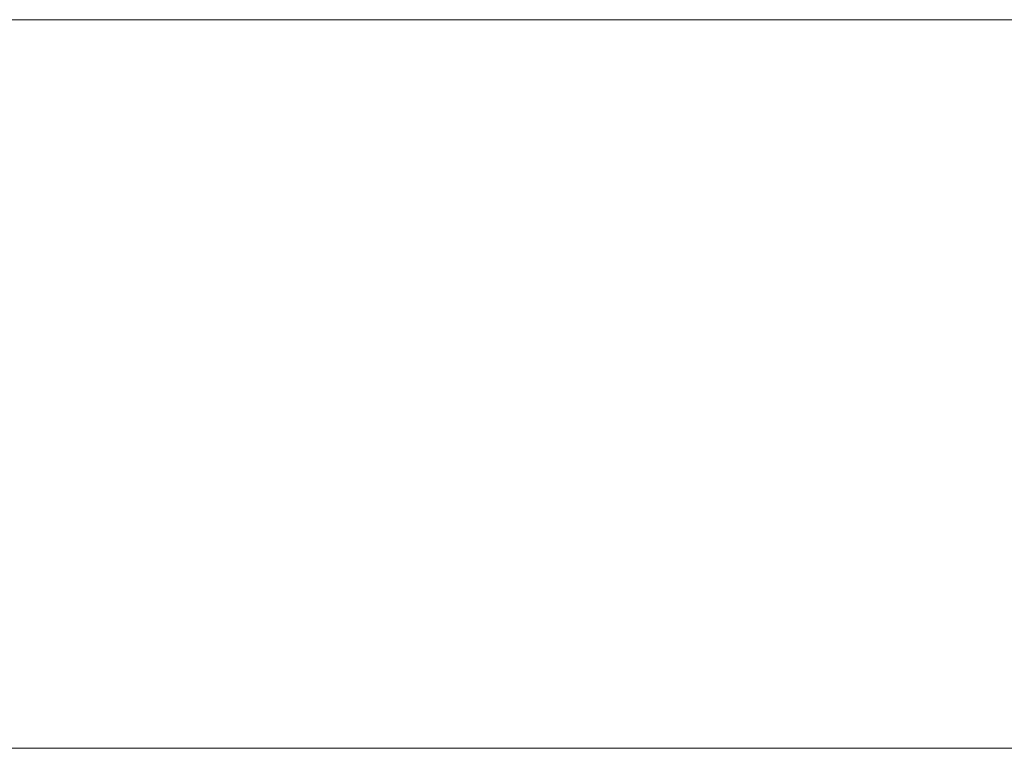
# Model space of a CAD drawing. Header units: millimetres. Extents: x -15489 to 15034, y -13406 to 13375.
# Tile 4 of 9: x -938 to -668, y -2390 to -2190. Entities that reach past the tile are written whole.
import ezdxf

# ---------------------------------------------------------------- set-up
doc = ezdxf.new("R2010")
doc.units = ezdxf.units.MM
doc.layers.add('A-WALL', color=113, linetype='Continuous', lineweight=9)

msp = doc.modelspace()

# ---------------------------------------------------------------- meshes
at = {"layer": 'A-WALL'}
mesh = msp.add_polyface(dxfattribs=at)
corners = [(-4087.87, -2190.12, 8000), (4312.13, -2190.12, 8000), (4312.13, -2190.12), (-4087.87, -2190.12)]
mesh.append_faces([[corners[k] for k in face] for face in [(0, 1, 2, 3)]])
mesh = msp.add_polyface(dxfattribs=at)
corners = [(-4087.87, -2390.12), (-4087.87, -2190.12), (4312.13, -2190.12), (4312.13, -2390.12)]
mesh.append_faces([[corners[k] for k in face] for face in [(0, 1, 2, 3)]])
mesh = msp.add_polyface(dxfattribs=at)
corners = [(4312.13, -2390.12, 8000), (4312.13, -2190.12, 8000), (-4087.87, -2190.12, 8000), (-4087.87, -2390.12, 8000)]
mesh.append_faces([[corners[k] for k in face] for face in [(0, 1, 2, 3)]])
mesh = msp.add_polyface(dxfattribs=at)
corners = [(4312.13, -2390.12), (4312.13, -2390.12, 8000), (-4087.87, -2390.12, 8000), (-4087.87, -2390.12)]
mesh.append_faces([[corners[k] for k in face] for face in [(0, 1, 2, 3)]])

doc.saveas('drawing.dxf')
